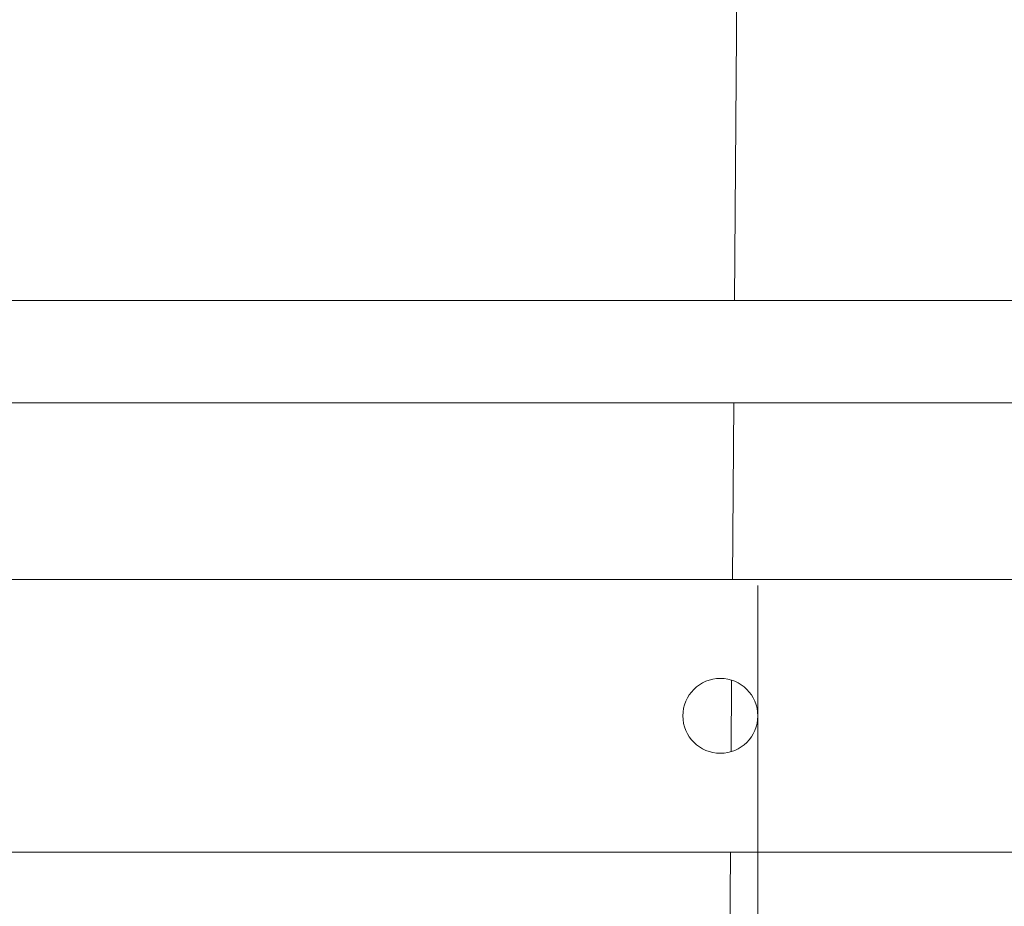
# Model space of a CAD drawing. Header units: millimetres. Extents: x -2674 to -2203, y -551 to -52.
# Tile 85 of 136: x -2293.96 to -2291.07, y -78.01 to -75.41. Entities that reach past the tile are written whole.
import ezdxf

# ---------------------------------------------------------------- set-up
doc = ezdxf.new("R2010")
doc.units = ezdxf.units.MM
doc.layers.add('layer 1', color=7, linetype='Continuous')

msp = doc.modelspace()

# ---------------------------------------------------------------- linework, layer by layer
at = {"layer": 'layer 1', "lineweight": 9}
for points in [[(-2291.7717, -64.4942), (-2291.7717, -64.4942), (-2291.8596, -76.2323), (-2291.8596, -76.2323)], [(-2288.2156, -76.2323), (-2288.2156, -76.2323), (-2295.8141, -76.2323), (-2295.8141, -76.2323)], [(-2288.2156, -76.5323), (-2288.2156, -76.5323), (-2295.8061, -76.5323), (-2295.8061, -76.5323)], [(-2291.8618, -76.5323), (-2291.8618, -76.5323), (-2291.8657, -77.0515), (-2291.8657, -77.0515)], [(-2295.9011, -77.0515), (-2295.9011, -77.0515), (-2288.5511, -77.0515), (-2288.5511, -77.0515)], [(-2291.8679, -77.3467), (-2291.8679, -77.3467), (-2291.8695, -77.5569), (-2291.8695, -77.5569)], [(-2288.4674, -77.8515), (-2288.4674, -77.8515), (-2296.0222, -77.8515), (-2296.0222, -77.8515)], [(-2291.8717, -77.8515), (-2291.8717, -77.8515), (-2291.9614, -89.8515), (-2291.9614, -89.8515)]]:
    msp.add_open_spline(points, degree=3, dxfattribs=at)
msp.add_open_spline([(-2291.7911, -77.4515), (-2291.7911, -77.3908), (-2291.8403, -77.3416), (-2291.9011, -77.3415), (-2291.9011, -77.3415), (-2291.9618, -77.3415), (-2292.0111, -77.3908), (-2292.0111, -77.4515), (-2292.0111, -77.4515), (-2292.0111, -77.5123), (-2291.9618, -77.5615), (-2291.9011, -77.5615), (-2291.9011, -77.5615), (-2291.8403, -77.5616), (-2291.7911, -77.5123), (-2291.7911, -77.4516), (-2291.7911, -75.6306), (-2291.7911, -81.0935), (-2291.7911, -77.4515)], degree=3, knots=[0, 0, 0, 0, 0.2, 0.2, 0.2, 0.2, 0.4, 0.4, 0.4, 0.4, 0.6, 0.6, 0.6, 0.6, 1, 1, 1, 1.00001, 1.00001, 1.00001, 1.00001], dxfattribs=at)

doc.saveas('drawing.dxf')
